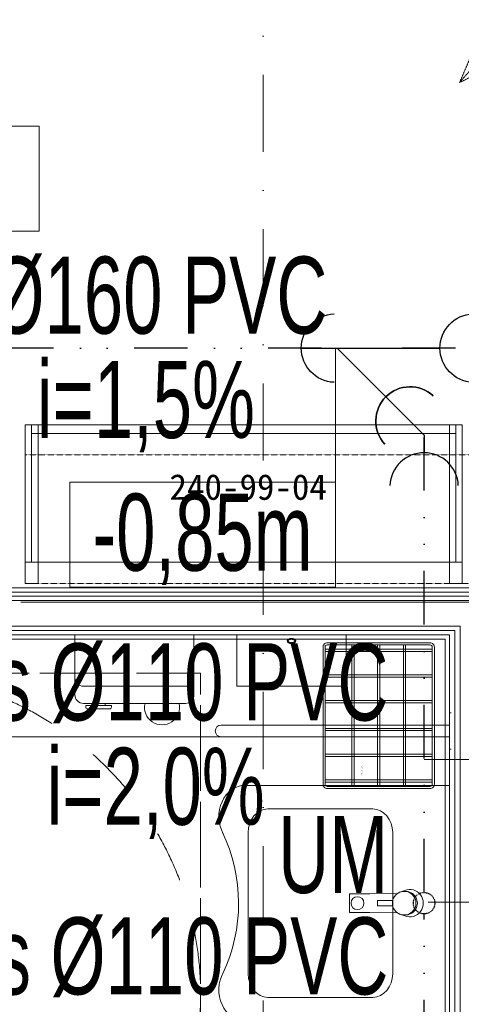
# Model space of a CAD drawing. Header units: centimetres. Extents: x -9388 to 91680, y -1419244 to 50347.
# Tile 8 of 183: x 8306 to 9336, y -708832 to -706533. Entities that reach past the tile are written whole.
import ezdxf
from ezdxf.enums import TextEntityAlignment as Align

# ---------------------------------------------------------------- set-up
doc = ezdxf.new("R2010")
doc.units = ezdxf.units.CM
for name, pattern in [('DASHED', [0.75, 0.5, -0.25]), ('DIVIDE2', [0.625, 0.25, -0.125, 0, -0.125, 0, -0.125]), ('Krawędzie ukryte dłuższe', [225, 200, -25]), ('Kropki i Kreski', [360, 180, -90, 0, -90]), ('Przerywana', [240, 120, -120])]:
    doc.linetypes.add(name, pattern=pattern)
for name, color, linetype, lineweight in [('! pow os niepelnosprawnej_Nr_pióra__161', 7, 'Continuous', 5), ('MEBLE PKN_Nr_pióra__7', 7, 'Continuous', 13), ('Osie_Nr_pióra__1', 7, 'Continuous', 13), ('Osie_Nr_pióra__4', 7, 'Continuous', 13), ('Q_ks_opis', 3, 'Continuous', 13), ('Q_podkład', 8, 'Continuous', 9), ('Q_w_opis_urządzenia', 83, 'Continuous', 13), ('Q_wys prowadzenia instalacji', 6, 'Continuous', 13), ('Strefy_Nr_pióra__101', 7, 'Continuous', 5), ('Strefy_Nr_pióra__6', 7, 'Continuous', 13), ('Wnętrze - umeblowanie_Nr_pióra__1', 7, 'Continuous', 13), ('Wnętrze - umeblowanie_Nr_pióra__101', 7, 'Continuous', 5), ('Ściany wewnętrzne_Nr_pióra__1', 7, 'Continuous', 13), ('Ściany wewnętrzne_Nr_pióra__41', 7, 'Continuous', 15)]:
    doc.layers.add(name, color=color, linetype=linetype, lineweight=lineweight)
for name, color, linetype in [('! Strefy Powierzchnie', 7, 'Continuous'), ('Osie', 7, 'Continuous'), ('Wnętrze - umeblowanie', 7, 'Continuous')]:
    doc.layers.add(name, color=color, linetype=linetype)
doc.layers.add('Q_ks', color=7, linetype='DIVIDE2', lineweight=30, true_color=0x997301)
doc.layers.add('Wnętrze - umeblowanie_Nr_pióra__205', color=7, linetype='Continuous', lineweight=5, true_color=0x858585)
doc.styles.add('Arial Narrow_____', font='ARIALN.TTF', dxfattribs={"width": 0.8})
doc.styles.add('GENERATED_STYLE_2', font='arial.ttf')
doc.styles.add('GENERATED_STYLE_3', font='calibri.ttf')
doc.styles.add('TT', font='ARIALN.TTF', dxfattribs={"height": 200})
doc.linetypes.add('Zygzak MAŁY', pattern='A,0,[1,PAB.01_RZUT PRZYZIEMIA1.Shx,S=0.873016,R=0,X=0,Y=-0.0275],-110,0', length=110)

# ---------------------------------------------------------------- blocks, each defined once
blk = doc.blocks.new('Umywalka 19')
at = {"layer": 'Wnętrze - umeblowanie_Nr_pióra__101', "color": 8, "linetype": 'Continuous'}
for p, q in [((-275, -477), (-275, -0.2)), ((-275, -0.2), (275, -0.2)), ((275, -0.2), (275, -477)), ((-29.9, -104.7), (-25.7, -115.7)), ((25.7, -115.7), (29.9, -104.7)), ((-165, -132.6), (165, -132.6)), ((-22.7, -121.5), (-22, -186)), ((-6, -168.5), (-6, -132.8)), ((6, -168.5), (6, -132.8)), ((22, -186), (22.7, -121.5)), ((-220, -179), (-220, -424)), ((-6, -168.5), (6, -168.5)), ((220, -424), (220, -179)), ((-22, -186), (-22, -233.5)), ((22, -233.5), (22, -186)), ((-22, -233.5), (22, -233.5)), ((-165, -470.4), (165, -470.4))]:
    blk.add_line(p, q, dxfattribs=at)
for centre, radius in [((0, -106), 27.5), ((0, -215), 15)]:
    blk.add_circle(centre, radius, dxfattribs=at)
for centre, radius, start, end in [((0, -93.3), 32, 339.1675, 200.8325), ((0, -102.6), 27.5, 356.3287, 183.6713), ((0, -106), 27.5, 200.8325, 214.3749), ((0, -106), 27.5, 325.6251, 339.1675)]:
    blk.add_arc(centre, radius, start, end, dxfattribs=at)
for centre, major_axis, start_param, end_param in [((-163.8, -180), (-56.2, 0), 4.733875, 6.2617), ((163.8, -180), (-56.2, 0), 3.163078, 4.690903), ((-163.8, -423), (-56.2, 0), 0.021486, 1.549311), ((163.8, -423), (-56.2, 0), 1.592282, 3.120107), ((-202, -477), (-73, 0), 0, 2.147669), ((0, -768.7), (-327.8, 0), 4.188401, 5.239837), ((202, -477), (-73, 0), 0.993924, 3.141593)]:
    blk.add_ellipse(centre, major_axis=major_axis, ratio=0.842831, start_param=start_param, end_param=end_param, dxfattribs=at)
blk = doc.blocks.new('Standardowy znacznik siatki_8')
at = {"layer": 'Osie_Nr_pióra__4', "linetype": 'Kropki i Kreski'}
blk.add_line((1000, 0), (12138.2, 0), dxfattribs=at)
at = {"layer": 'Osie_Nr_pióra__1', "style": 'GENERATED_STYLE_3'}
for tag, p in [('AC_MarkerText_1_0', (-125, 5.7)), ('AC_MarkerText_1_1', (13263.2, 5.7))]:
    blk.add_attdef(tag, text='', height=100, rotation=270, dxfattribs=at).set_placement(p, align=Align.MIDDLE_CENTER)
blk = doc.blocks.new('PAB.01_RZUT PRZYZIEMIA')
at = {"layer": '! pow os niepelnosprawnej_Nr_pióra__161', "color": 8, "linetype": 'Krawędzie ukryte dłuższe', "flags": 128}
blk.add_lwpolyline([(37228, -708058.7), (38728, -708058.7), (38728, -709558.7), (37228, -709558.7)], close=True, dxfattribs=at)
at = {"layer": '! pow os niepelnosprawnej_Nr_pióra__161', "color": 8, "linetype": 'Przerywana'}
blk.add_circle((37978, -708808.7), 750, dxfattribs=at)
at = {"layer": '! Strefy Powierzchnie', "color": 8, "linetype": 'Continuous', "lineweight": 0, "flags": 128}
for points in [[(35639, -701738.6), (35639, -707859.3), (41389, -707859.3), (41389, -708139.3), (42019, -708139.3), (42019, -701822.8), (41149, -701822.8), (41149, -701738.6)], [(37219, -707979.3), (37219, -710390.3), (39299, -710390.3), (39299, -707979.3)]]:
    blk.add_lwpolyline(points, close=True, dxfattribs=at)
at = {"layer": 'Strefy_Nr_pióra__101', "color": 8, "linetype": 'Continuous'}
for p, q in [((39309, -708151.4), (39312.4, -708151.4)), ((39309, -708151.4), (39309, -708235.9)), ((39309, -708180.1), (38775.7, -708180.1)), ((39309, -708207.2), (38775.7, -708207.2)), ((39309, -708235.9), (39312.4, -708235.9))]:
    blk.add_line(p, q, dxfattribs=at)
at = {"layer": 'Strefy_Nr_pióra__101', "color": 8, "linetype": 'Continuous', "flags": 128}
blk.add_lwpolyline([(38504.8, -708134.3), (38474.8, -708134.3), (38474.8, -708129.3), (38504.8, -708129.3)], close=True, dxfattribs=at)
at = {"layer": 'Strefy_Nr_pióra__101', "color": 8, "linetype": 'Continuous'}
blk.add_arc((38775.7, -708193.7), 13.5, 90, 270, dxfattribs=at)
at = {"layer": 'Wnętrze - umeblowanie_Nr_pióra__1', "color": 8, "linetype": 'Zygzak MAŁY'}
blk.add_line((38308.6, -707892.7), (41354, -707892.7), dxfattribs=at)
at = {"layer": 'Wnętrze - umeblowanie_Nr_pióra__101', "color": 8, "linetype": 'Continuous'}
for p, q in [((38434.4, -707969.3), (38434.4, -708109.3)), ((38712.4, -707969.3), (38712.4, -708109.3)), ((38692.4, -708089.3), (38454.4, -708089.3)), ((38454.4, -708129.3), (38692.4, -708129.3))]:
    blk.add_line(p, q, dxfattribs=at)
at = {"layer": 'Wnętrze - umeblowanie_Nr_pióra__101', "color": 8, "linetype": 'DASHED', "flags": 128}
blk.add_lwpolyline([(39372.6, -706585.6), (39332.5, -706679.8), (39424.4, -706634.8)], dxfattribs=at)
at = {"layer": 'Wnętrze - umeblowanie_Nr_pióra__101', "color": 8, "linetype": 'Continuous', "flags": 128}
for points in [[(38348.5, -707849.3), (38348.5, -707479.3), (38318.5, -707479.3), (38318.5, -707849.3)], [(39323.5, -707799.3), (38333.5, -707799.3), (38333.5, -707479.3), (39323.5, -707479.3)], [(39323.5, -707799.3), (38333.5, -707799.3), (38333.5, -707499.3), (39323.5, -707499.3)], [(38318.5, -707849.3), (38348.5, -707849.3), (38348.5, -707799.3), (38318.5, -707799.3)], [(39268.6, -708002.9), (39268.6, -708007.9), (39018.6, -708007.9), (39018.6, -708002.9)], [(39086.1, -708322.9), (39086.1, -707992.9), (39081.1, -707992.9), (39081.1, -708322.9)], [(39146.1, -708322.9), (39146.1, -707992.9), (39141.1, -707992.9), (39141.1, -708322.9)], [(39206.1, -708322.9), (39206.1, -707992.9), (39201.1, -707992.9), (39201.1, -708322.9)], [(39268.6, -708062.9), (39268.6, -708067.9), (39018.6, -708067.9), (39018.6, -708062.9)], [(39268.6, -708122.9), (39268.6, -708127.9), (39018.6, -708127.9), (39018.6, -708122.9)], [(39268.6, -708192.9), (39268.6, -708187.9), (39018.6, -708187.9), (39018.6, -708192.9)], [(39268.6, -708252.9), (39268.6, -708247.9), (39018.6, -708247.9), (39018.6, -708252.9)], [(39268.6, -708312.9), (39268.6, -708307.9), (39018.6, -708307.9), (39018.6, -708312.9)]]:
    blk.add_lwpolyline(points, close=True, dxfattribs=at)
for points in [[(39338.5, -707849.3), (39338.5, -707479.3), (39308.5, -707479.3), (39308.5, -707849.3), (39338.5, -707849.3), (39338.5, -707799.3), (39308.5, -707799.3)], [(38934.7, -707986.5), (38934.4, -707986.4), (38934.1, -707986.3), (38933.8, -707986.1), (38933.6, -707985.9), (38933.4, -707985.8), (38933.2, -707985.6), (38933, -707985.5), (38932.8, -707985.3), (38932.6, -707985.1), (38932.5, -707985), (38932.4, -707984.8), (38932.2, -707984.7), (38932.2, -707984.5), (38932.1, -707984.4), (38932, -707984.2), (38932, -707984.1), (38931.9, -707983.9), (38931.9, -707983.8), (38931.9, -707983.7), (38931.9, -707983.6), (38931.9, -707983.4), (38931.9, -707983.3), (38931.9, -707983.2), (38932, -707983.1), (38932, -707982.9), (38932.1, -707982.8), (38932.2, -707982.6), (38932.2, -707982.5), (38932.4, -707982.3), (38932.5, -707982.2), (38932.6, -707982), (38932.8, -707981.9), (38933, -707981.7), (38933.2, -707981.5), (38933.4, -707981.4), (38933.6, -707981.2), (38933.8, -707981), (38934.1, -707980.9), (38934.4, -707980.7), (38934.7, -707980.6)], [(38934.7, -707980.6), (38935, -707980.5), (38935.3, -707980.3), (38935.7, -707980.2), (38936, -707980.1), (38936.4, -707980), (38936.7, -707979.9), (38937.1, -707979.8), (38937.5, -707979.8), (38937.9, -707979.7), (38938.3, -707979.7), (38938.7, -707979.6), (38939.1, -707979.6), (38939.5, -707979.6), (38939.9, -707979.6), (38940.3, -707979.6), (38940.7, -707979.6), (38941.1, -707979.6), (38941.5, -707979.7), (38941.9, -707979.7), (38942.3, -707979.8), (38942.7, -707979.8), (38943.1, -707979.9), (38943.4, -707980), (38943.8, -707980.1), (38944.1, -707980.2), (38944.5, -707980.3), (38944.8, -707980.5), (38945.1, -707980.6)], [(38945.1, -707986.5), (38944.8, -707986.7), (38944.5, -707986.8), (38944.1, -707986.9), (38943.8, -707987), (38943.4, -707987.1), (38943.1, -707987.2), (38942.7, -707987.3), (38942.3, -707987.4), (38941.9, -707987.4), (38941.5, -707987.5), (38941.1, -707987.5), (38940.7, -707987.6), (38940.3, -707987.6), (38939.9, -707987.6), (38939.5, -707987.6), (38939.1, -707987.6), (38938.7, -707987.5), (38938.3, -707987.5), (38937.9, -707987.4), (38937.5, -707987.4), (38937.1, -707987.3), (38936.7, -707987.2), (38936.4, -707987.1), (38936, -707987), (38935.7, -707986.9), (38935.3, -707986.8), (38935, -707986.7), (38934.7, -707986.5)], [(38945.1, -707980.6), (38945.4, -707980.7), (38945.7, -707980.9), (38945.9, -707981), (38946.2, -707981.2), (38946.4, -707981.4), (38946.6, -707981.5), (38946.8, -707981.7), (38947, -707981.9), (38947.2, -707982), (38947.3, -707982.2), (38947.4, -707982.3), (38947.5, -707982.5), (38947.6, -707982.6), (38947.7, -707982.8), (38947.8, -707982.9), (38947.8, -707983.1), (38947.8, -707983.2), (38947.9, -707983.3), (38947.9, -707983.4), (38947.9, -707983.6)], [(38947.9, -707983.6), (38947.9, -707983.7), (38947.9, -707983.8), (38947.8, -707983.9), (38947.8, -707984.1), (38947.8, -707984.2), (38947.7, -707984.4), (38947.6, -707984.5), (38947.5, -707984.7), (38947.4, -707984.8), (38947.3, -707985), (38947.2, -707985.1), (38947, -707985.3), (38946.8, -707985.5), (38946.6, -707985.6), (38946.4, -707985.8), (38946.2, -707985.9), (38945.9, -707986.1), (38945.7, -707986.3), (38945.4, -707986.4), (38945.1, -707986.5)]]:
    blk.add_lwpolyline(points, dxfattribs=at)
for points in [[(39067.4, -707969.3), (38812.4, -707969.3), (38812.4, -708087.3, 0.414214), (38814.4, -708089.3), (39065.4, -708089.3, 0.414214), (39067.4, -708087.3)], [(39273.6, -708317.9), (39273.6, -707997.9, 0.414214), (39263.6, -707987.9), (39023.6, -707987.9, 0.414214), (39013.6, -707997.9), (39013.6, -708317.9, 0.414214), (39023.6, -708327.9), (39263.6, -708327.9, 0.414214)], [(39268.6, -708317.9), (39268.6, -707997.9, 0.414214), (39263.6, -707992.9), (39023.6, -707992.9, 0.414214), (39018.6, -707997.9), (39018.6, -708317.9, 0.414214), (39023.6, -708322.9), (39263.6, -708322.9, 0.414214)]]:
    blk.add_lwpolyline(points, format="xyb", close=True, dxfattribs=at)
for points in [[(38489.8, -708134.3), (38459.8, -708134.3), (38459.8, -708138.3, 0.414214), (38463.8, -708142.3), (38489.8, -708142.3)], [(38489.8, -708134.3), (38519.8, -708134.3), (38519.8, -708138.3, -0.414214), (38515.8, -708142.3), (38489.8, -708142.3)]]:
    blk.add_lwpolyline(points, format="xyb", dxfattribs=at)
at = {"layer": 'Wnętrze - umeblowanie_Nr_pióra__101', "color": 8, "linetype": 'DASHED'}
blk.add_arc((40012.5, -707254), 890, 40.1759, 139.8241, dxfattribs=at)
at = {"layer": 'Wnętrze - umeblowanie_Nr_pióra__101', "color": 8, "linetype": 'Continuous'}
for centre, radius, start, end in [((38454.4, -708069.3), 20, 180, 270), ((38692.4, -708069.3), 20, 270, 360), ((38454.4, -708109.3), 20, 180, 270), ((38692.4, -708109.3), 20, 270, 360), ((38637.9, -708138.5), 40.8, 166.9264, 13.0736)]:
    blk.add_arc(centre, radius, start, end, dxfattribs=at)
blk.add_ellipse((38939.9, -707983.6), major_axis=(10, 0), ratio=0.6, dxfattribs=at)
at = {"layer": 'Wnętrze - umeblowanie_Nr_pióra__205', "color": 8, "linetype": 'DASHED', "flags": 128}
blk.add_lwpolyline([(41378.5, -707849.3), (38318.5, -707849.3), (38318.5, -707549.3), (41378.5, -707549.3)], close=True, dxfattribs=at)
at = {"layer": 'Ściany wewnętrzne_Nr_pióra__1', "color": 8, "linetype": 'Continuous'}
for p, q in [((41354, -707879.3), (37094, -707879.3)), ((37199, -707959.3), (39321.5, -707959.3)), ((39321.5, -707959.3), (39321.5, -707969.3)), ((39321.5, -707969.3), (39321.5, -710400.3))]:
    blk.add_line(p, q, dxfattribs=at)
at = {"layer": 'Ściany wewnętrzne_Nr_pióra__1', "color": 8, "linetype": 'Continuous', "flags": 128}
for points in [[(41366.5, -707869.3), (37094, -707869.3)], [(37209, -707969.3), (39309, -707969.3)], [(39309, -707969.3), (39309, -710400.3)]]:
    blk.add_lwpolyline(points, dxfattribs=at)
at = {"layer": 'Ściany wewnętrzne_Nr_pióra__41', "color": 8, "linetype": 'Continuous'}
for p, q in [((39334, -707889.3), (37189, -707889.3)), ((39484, -707889.3), (39334, -707889.3)), ((37189, -707949.3), (39334, -707949.3)), ((39334, -707949.3), (39334, -707959.3)), ((39334, -707959.3), (39334, -707969.3)), ((39334, -707969.3), (39334, -710400.3))]:
    blk.add_line(p, q, dxfattribs=at)
at = {"layer": 'Osie', "color": 8, "linetype": 'Continuous', "zscale": 1000, "rotation": 89.99999713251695}
blk.add_blockref('Standardowy znacznik siatki_8', (38874, -712523.4), dxfattribs=at)
at = {"layer": 'Wnętrze - umeblowanie', "color": 8, "linetype": 'Continuous', "lineweight": 5, "zscale": 1000, "rotation": 269.9999971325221}
blk.add_blockref('Umywalka 19', (39309, -708595.6), dxfattribs=at)
at = {"layer": 'MEBLE PKN_Nr_pióra__7', "color": 8, "linetype": 'Continuous', "insert": (38839, -707624.6), "char_height": 60, "attachment_point": 5, "rotation": 360, "style": 'GENERATED_STYLE_2'}
blk.add_mtext('\\A1;{\\fMS Gothic|b0|i0|c238|p49;240-99-04}', dxfattribs=at)
at = {"layer": 'Strefy_Nr_pióra__6', "color": 8, "linetype": 'Continuous', "insert": (39103.8, -708273.1), "char_height": 1.25, "attachment_point": 7, "rotation": 270, "style": 'GENERATED_STYLE_3'}
blk.add_mtext('\\A1;{\\fArial|b0|i0|c238|p38;Kosz siatkowy stalowy MERIDA}', dxfattribs=at)
blk.add_mtext('\\A1;{\\fArial|b0|i0|c238|p38;Kosz siatkowy stalowy MERIDA}', dxfattribs=at)
blk = doc.blocks.new('KOLANO')
at = {"layer": 'Q_ks', "linetype": 'ByBlock', "lineweight": 30}
for p, q in [((0, 0), (-41.4, 0)), ((89.3, -89.3), (0, 0))]:
    blk.add_line(p, q, dxfattribs=at)
at = {"layer": 'Q_ks', "linetype": 'ByBlock', "lineweight": 30, "extrusion": (0, 0, -1)}
for centre, start, end in [((121.4, 0), 92.5915, 267.4086), ((-32.7, -32.7), 137.5915, 312.4086)]:
    blk.add_arc(centre, 80, start, end, dxfattribs=at)
blk = doc.blocks.new('A$C55A47F51')
at = {"layer": 'Q_ks', "linetype": 'ByBlock', "lineweight": 30}
for p, q in [((-83.6, 0), (240, 0)), ((0, 0), (113.7, -113.7))]:
    blk.add_line(p, q, dxfattribs=at)
at = {"layer": 'Q_ks', "linetype": 'ByBlock', "lineweight": 30, "extrusion": (0, 0, -1)}
for centre, start, end in [((3.6, 0), 272.5915, 87.4086), ((-320, 0), 272.5915, 87.4086), ((-170.3, -170.3), 317.5915, 132.4086)]:
    blk.add_arc(centre, 80, start, end, dxfattribs=at)

msp = doc.modelspace()

# ---------------------------------------------------------------- block references
at = {"layer": 'Q_podkład'}
msp.add_blockref('PAB.01_RZUT PRZYZIEMIA', (-30000, 0), dxfattribs=at)

# ---------------------------------------------------------------- next in the draw order: linework, layer by layer
at = {"layer": 'Q_ks', "ltscale": 500}
for p, q in [((16515.1, -707299), (4679.6, -707300.4)), ((9249.5, -708570.6), (9249.5, -707502.9)), ((9249.5, -709884.4), (9249.5, -708620.6))]:
    msp.add_line(p, q, dxfattribs=at)
at = {"layer": 'Q_ks', "ltscale": 3}
msp.add_circle((9249.6, -708595.6), 25, dxfattribs=at)
at = {"layer": 'Q_ks_opis'}
for p, q in [((8147.5, -708207.2), (9158.4, -708207.2)), ((9250, -708259.9), (10350.9, -708259.9))]:
    msp.add_line(p, q, dxfattribs=at)
at = {"layer": 'Q_wys prowadzenia instalacji', "ltscale": 10}
for p, q in [((9042.9, -707299.9), (9042.9, -707622.8)), ((9559.1, -708592.9), (9259.1, -708592.9))]:
    msp.add_line(p, q, dxfattribs=at)
at = {"layer": 'Q_wys prowadzenia instalacji'}
for points in [[(8350.8, -707027.2), (7730.8, -707027.2), (7730.8, -706782.2), (8350.8, -706782.2)], [(9042.9, -707857.8), (8422.9, -707857.8), (8422.9, -707612.8), (9042.9, -707612.8)]]:
    msp.add_3dface(points, dxfattribs=at)

# ---------------------------------------------------------------- next in the draw order: block references
at = {"layer": 'Q_ks', "linetype": 'ByBlock', "ltscale": 0.05, "rotation": 359.9999757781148}
msp.add_blockref('A$C55A47F51', (9046.5, -707299.9), dxfattribs=at)
at = {"layer": 'Q_ks', "linetype": 'ByBlock', "ltscale": 0.05, "xscale": -1, "rotation": 270.0000242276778}
msp.add_blockref('KOLANO', (9249.5, -707502.9), dxfattribs=at)

# ---------------------------------------------------------------- next in the draw order: texts
at = {"layer": 'Q_ks_opis', "style": 'Arial Narrow_____', "width": 0.8}
for s, p in [('ks Ø160 PVC', (8024.4, -707266.3)), ('i=1,5%%%', (8345.7, -707509.8)), ('ks Ø110 PVC', (8166.8, -708169.2)), ('i=2,0%%%', (8368.6, -708412.7)), ('ks Ø110 PVC', (8166.8, -708808.7))]:
    msp.add_text(s, height=180, dxfattribs=at).set_placement(p)
at = {"layer": 'Q_w_opis_urządzenia', "style": 'Arial Narrow_____', "width": 0.8}
msp.add_text('UM', height=180, dxfattribs=at).set_placement((9037.3, -708481.9), align=Align.MIDDLE_CENTER)
at = {"layer": 'Q_wys prowadzenia instalacji', "style": 'TT', "width": 0.8}
for s, p in [('-0,87m', (8040.4, -706898.9, 6.4)), ('-0,85m', (8732.5, -707729.6, 6.4))]:
    msp.add_text(s, height=180, dxfattribs=at).set_placement(p, align=Align.MIDDLE_CENTER)

doc.saveas('drawing.dxf')
